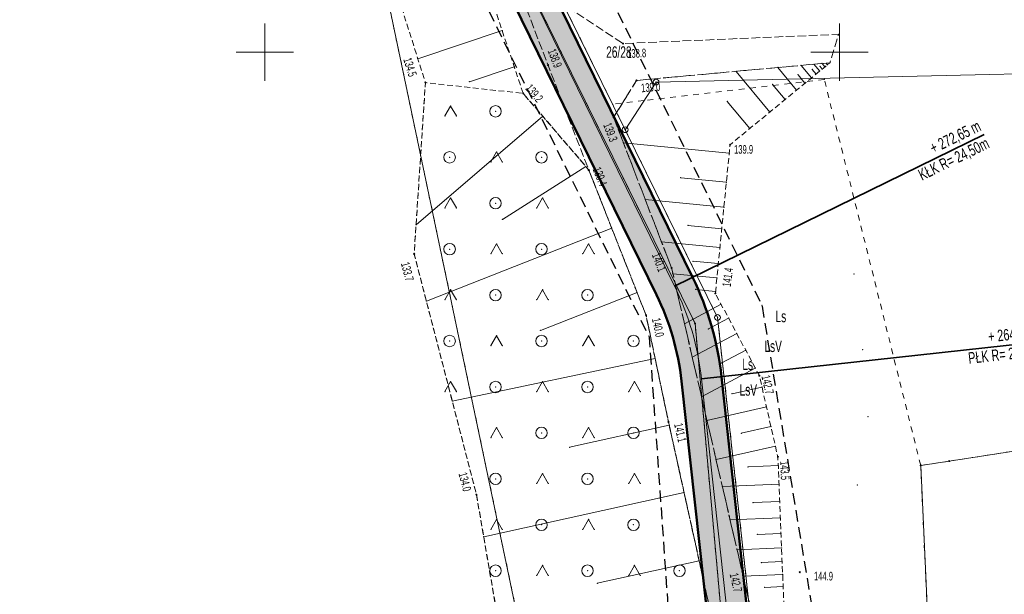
# Model space of a CAD drawing. Extents: x 6456700 to 6518119, y 5963420 to 5980059.
# Tile 217 of 256: x 6512397 to 6512483, y 5966602 to 5966652. Entities that reach past the tile are written whole.
import ezdxf
from ezdxf.enums import TextEntityAlignment as Align

# ---------------------------------------------------------------- set-up
doc = ezdxf.new("R2010")
doc.units = 0
doc.header["$MEASUREMENT"] = 0
for name, pattern in [('L_0_03', [1, 0.5, -0.5]), ('L_0_04', [1.5, 1, -0.5]), ('L_0_52', [1, 0.75, -0.25]), ('L_0_5A', [0.75, 0.5, -0.25])]:
    doc.linetypes.add(name, pattern=pattern)
doc.layers.get('0').update_dxf_attribs({"color": 2, "linetype": 'CONTINUOUS', "lineweight": 5})
for name, color, linetype, lineweight in [('000_Inne__niezydentyfikowane_', 7, 'CONTINUOUS', 18), ('18mm Kreska ciągła', 7, 'CONTINUOUS', 18), ('202_punkt_graniczny', 7, 'CONTINUOUS', 18), ('203_punkt_graniczny', 7, 'CONTINUOUS', 18), ('209_oznaczenie_konturu_klasyfikacyjnego', 96, 'CONTINUOUS', 18), ('210_oznaczenie_konturu_uzytku_gruntowego', 96, 'CONTINUOUS', 18), ('211_numer_dzialki_ewidencyjnej', 7, 'CONTINUOUS', 18), ('218_kontur_uzytku_gruntowego', 96, 'L_0_03', 18), ('219_dzialka_ewidencyjna', 7, 'CONTINUOUS', 18), ('35mm Ciągła', 7, 'CONTINUOUS', 35), ('50mm Kreska ciągła', 7, 'CONTINUOUS', 50), ('9mm Kreska ciągła', 252, 'CONTINUOUS', 9), ('jezdnia', 7, 'CONTINUOUS', 18), ('ogrodzenie_trwale', 7, 'CONTINUOUS', 18), ('pikieta_naturalna', 7, 'CONTINUOUS', 18), ('pikieta_naturalna_Atr2', 7, 'CONTINUOUS', 18), ('siatka_krzyrzy', 7, 'CONTINUOUS', 18), ('skarpa_nieumocniona', 7, 'CONTINUOUS', 18), ('teren_zalesiony', 7, 'CONTINUOUS', 18), ('Zakres', 7, 'CONTINUOUS', 18)]:
    doc.layers.add(name, color=color, linetype=linetype, lineweight=lineweight)
doc.styles.get("Standard").update_dxf_attribs({"font": 'txt', "width": 0.75})
doc.styles.add('Znaczniki', font='GOTHIC.TTF', dxfattribs={"width": 0.7})

# ---------------------------------------------------------------- blocks, each defined once
blk = doc.blocks.new('mdcp_nowa')
at = {"layer": '203_punkt_graniczny', "linetype": 'Continuous', "lineweight": 18}
for points in [[(6495187.44, 5983076.315, 1), (6495187.44, 5983076.405, 1)], [(6495209.56, 5983064.335, 1), (6495209.56, 5983064.425, 1)], [(6495207.07, 5983063.955, 1), (6495207.07, 5983064.045, 1)]]:
    blk.add_hatch(color=18, dxfattribs=at).paths.add_polyline_path(points)
at = {"layer": 'pikieta_naturalna', "linetype": 'Continuous', "lineweight": 18}
for points in [[(6495181.17, 5983100.695, 1), (6495181.17, 5983100.785, 1)], [(6495174.64, 5983098.815, 1), (6495174.64, 5983098.905, 1)], [(6495163.97, 5983097.295, 1), (6495163.97, 5983097.385, 1)], [(6495182.34, 5983097.485, 1), (6495182.34, 5983097.575, 1)], [(6495172.48, 5983096.355, 1), (6495172.48, 5983096.445, 1)], [(6495180.35, 5983094.275, 1), (6495180.35, 5983094.365, 1)], [(6495190.48, 5983091.885, 1), (6495190.48, 5983091.975, 1)], [(6495178.19, 5983089.685, 1), (6495178.19, 5983089.775, 1)], [(6495162.99, 5983082.385, 1), (6495162.99, 5983082.475, 1)], [(6495185.39, 5983081.155, 1), (6495185.39, 5983081.245, 1)], [(6495189.2, 5983078.935, 1), (6495189.2, 5983079.025, 1)], [(6495183.17, 5983077.035, 1), (6495183.17, 5983077.125, 1)], [(6495193.03, 5983071.775, 1), (6495193.03, 5983071.865, 1)], [(6495185.12, 5983067.755, 1), (6495185.12, 5983067.845, 1)], [(6495194.64, 5983064.695, 1), (6495194.64, 5983064.785, 1)], [(6495168.41, 5983061.425, 1), (6495168.41, 5983061.515, 1)], [(6495196.55, 5983054.665, 1), (6495196.55, 5983054.755, 1)]]:
    blk.add_hatch(color=18, dxfattribs=at).paths.add_polyline_path(points)
at = {"layer": '000_Inne__niezydentyfikowane_', "linetype": 'Continuous', "lineweight": 18, "flags": 128}
for points in [[(6495170.65, 5983101.87), (6495163.31, 5983099.42)], [(6495171.7, 5983098.72), (6495167.8, 5983097.41)], [(6495196.26, 5983096.68), (6495194.64, 5983098.66)], [(6495197.56, 5983097.75), (6495196.66, 5983098.84)], [(6495197.97, 5983098.08), (6495197.63, 5983098.49)], [(6495198.28, 5983098.34), (6495197.78, 5983098.94)], [(6495198.5, 5983098.52), (6495198.32, 5983098.75)], [(6495198.73, 5983098.71), (6495198.49, 5983099.01)], [(6495198.96, 5983098.9), (6495198.9, 5983098.97)], [(6495193.94, 5983094.77), (6495191.02, 5983098.32)], [(6495197, 5983097.29), (6495196.4, 5983098.03)], [(6495195.27, 5983095.86), (6495194.18, 5983097.19)], [(6495192.19, 5983093.33), (6495190.24, 5983095.7)], [(6495174.19, 5983094.41), (6495163.16, 5983084.96)], [(6495190.41, 5983091.19), (6495181.2, 5983092.1)], [(6495177.93, 5983090.03), (6495170.67, 5983085.43)], [(6495190.16, 5983088.66), (6495186.19, 5983089.06)], [(6495189.94, 5983086.48), (6495183.1, 5983087.16)], [(6495189.76, 5983084.6), (6495186.81, 5983084.9)], [(6495180.18, 5983084.67), (6495164.05, 5983078.32)], [(6495189.6, 5983082.98), (6495184.51, 5983083.48)], [(6495189.46, 5983081.58), (6495187.27, 5983081.79)], [(6495189.33, 5983080.33), (6495185.5, 5983080.7)], [(6495182.39, 5983079.07), (6495173.98, 5983075.76)], [(6495189.22, 5983079.16), (6495187.5, 5983079.33)], [(6495189.7, 5983078.04), (6495186.52, 5983076.34)], [(6495190.35, 5983076.83), (6495188.6, 5983075.89)], [(6495191.06, 5983075.5), (6495187.19, 5983073.43)], [(6495191.84, 5983074.04), (6495189.71, 5983072.91)], [(6495183.96, 5983073.31), (6495166.31, 5983069.6)], [(6495192.67, 5983072.48), (6495188, 5983069.98)], [(6495193.26, 5983070.83), (6495190.66, 5983070.24)], [(6495193.65, 5983069.11), (6495188.47, 5983067.93)], [(6495185.19, 5983067.5), (6495176.51, 5983065.58)], [(6495194.04, 5983067.39), (6495191.45, 5983066.8)], [(6495194.43, 5983065.68), (6495189.27, 5983064.51)], [(6495194.67, 5983063.99), (6495192.05, 5983063.88)], [(6495186.48, 5983061.65), (6495169.04, 5983057.8)], [(6495194.74, 5983062.38), (6495189.81, 5983062.18)], [(6495194.8, 5983060.86), (6495192.48, 5983060.77)], [(6495194.86, 5983059.43), (6495190.49, 5983059.26)], [(6495194.91, 5983058.09), (6495192.85, 5983058)], [(6495194.96, 5983056.82), (6495191.09, 5983056.66)], [(6495187.79, 5983055.7), (6495178.93, 5983053.74)], [(6495195.01, 5983055.63), (6495193.19, 5983055.55)], [(6495195.06, 5983054.51), (6495191.62, 5983054.37)], [(6495195.1, 5983053.45), (6495193.48, 5983053.38)]]:
    blk.add_lwpolyline(points, dxfattribs=at)
at = {"layer": '000_Inne__niezydentyfikowane_'}
for p in [(6495170.65, 5983101.87), (6495163.31, 5983099.42), (6495171.7, 5983098.72), (6495194.64, 5983098.66), (6495196.66, 5983098.84), (6495197.63, 5983098.49), (6495197.78, 5983098.94), (6495198.32, 5983098.75), (6495198.49, 5983099.01), (6495198.5, 5983098.52), (6495198.73, 5983098.71), (6495198.9, 5983098.97), (6495198.96, 5983098.9), (6495191.02, 5983098.32), (6495196.4, 5983098.03), (6495197.56, 5983097.75), (6495197.97, 5983098.08), (6495198.28, 5983098.34), (6495167.8, 5983097.41), (6495194.18, 5983097.19), (6495197, 5983097.29), (6495196.26, 5983096.68), (6495190.24, 5983095.7), (6495195.27, 5983095.86), (6495174.19, 5983094.41), (6495193.94, 5983094.77), (6495192.19, 5983093.33), (6495181.2, 5983092.1), (6495190.41, 5983091.19), (6495177.93, 5983090.03), (6495186.19, 5983089.06), (6495190.16, 5983088.66), (6495183.1, 5983087.16), (6495189.94, 5983086.48), (6495163.16, 5983084.96), (6495170.67, 5983085.43), (6495186.81, 5983084.9), (6495180.18, 5983084.67), (6495189.76, 5983084.6), (6495184.51, 5983083.48), (6495189.6, 5983082.98), (6495187.27, 5983081.79), (6495189.46, 5983081.58), (6495185.5, 5983080.7), (6495189.33, 5983080.33), (6495182.39, 5983079.07), (6495187.5, 5983079.33), (6495189.22, 5983079.16), (6495164.05, 5983078.32), (6495189.7, 5983078.04), (6495186.52, 5983076.34), (6495190.35, 5983076.83), (6495173.98, 5983075.76), (6495188.6, 5983075.89), (6495191.06, 5983075.5), (6495191.84, 5983074.04), (6495183.96, 5983073.31), (6495187.19, 5983073.43), (6495189.71, 5983072.91), (6495192.67, 5983072.48), (6495190.66, 5983070.24), (6495193.26, 5983070.83), (6495166.31, 5983069.6), (6495188, 5983069.98), (6495193.65, 5983069.11), (6495188.47, 5983067.93), (6495185.19, 5983067.5), (6495191.45, 5983066.8), (6495194.04, 5983067.39), (6495176.51, 5983065.58), (6495194.43, 5983065.68), (6495189.27, 5983064.51), (6495192.05, 5983063.88), (6495194.67, 5983063.99), (6495186.48, 5983061.65), (6495189.81, 5983062.18), (6495194.74, 5983062.38), (6495192.48, 5983060.77), (6495194.8, 5983060.86), (6495190.49, 5983059.26), (6495194.86, 5983059.43), (6495169.04, 5983057.8), (6495192.85, 5983058), (6495194.91, 5983058.09), (6495191.09, 5983056.66), (6495194.96, 5983056.82), (6495187.79, 5983055.7), (6495195.01, 5983055.63), (6495193.19, 5983055.55), (6495191.62, 5983054.37), (6495195.06, 5983054.51), (6495178.93, 5983053.74), (6495193.48, 5983053.38), (6495195.1, 5983053.45)]:
    blk.add_point(p, dxfattribs=at)
at = {"layer": '202_punkt_graniczny', "color": 7, "linetype": 'Continuous', "lineweight": 18}
for centre in [(6495184.04, 5983097.39), (6495181.35, 5983093.24), (6495189.39, 5983076.89)]:
    blk.add_circle(centre, 0.25, dxfattribs=at)
at = {"layer": '202_punkt_graniczny'}
for p in [(6495184.04, 5983097.39), (6495181.35, 5983093.24), (6495189.39, 5983076.89)]:
    blk.add_point(p, dxfattribs=at)
at = {"layer": '203_punkt_graniczny', "color": 7, "linetype": 'Continuous', "lineweight": 18}
for centre in [(6495187.44, 5983076.36), (6495209.56, 5983064.38), (6495207.07, 5983064)]:
    blk.add_circle(centre, 0.045, dxfattribs=at)
at = {"layer": '203_punkt_graniczny'}
for p in [(6495187.44, 5983076.36), (6495209.56, 5983064.38), (6495207.07, 5983064)]:
    blk.add_point(p, dxfattribs=at)
at = {"layer": '218_kontur_uzytku_gruntowego', "lineweight": 18, "flags": 128}
for points in [[(6495187.44, 5983076.36), (6495153.98, 5983144.2)], [(6495152.536, 5983143.537), (6495178.61, 5983019.23)], [(6495180.26, 5983095.45), (6495174.28, 5983107.63)], [(6495198.68, 5983097.62), (6495182.99, 5983095.77)], [(6495207.07, 5983064), (6495198.68, 5983097.62)], [(6495182.99, 5983095.77), (6495180.26, 5983095.45)], [(6495180.26, 5983095.45), (6495181.35, 5983093.24)], [(6495181.35, 5983093.24), (6495189.39, 5983076.89)], [(6495199.25, 5982944.91), (6495187.44, 5983076.36)], [(6495189.39, 5983076.89), (6495199.98, 5982980.36)], [(6495209.56, 5983064.38), (6495245.22, 5983069.9)], [(6495207.07, 5983064), (6495209.56, 5983064.38)], [(6495209.81, 5983003.62), (6495207.07, 5983064)]]:
    blk.add_lwpolyline(points, dxfattribs=at)
at = {"layer": '218_kontur_uzytku_gruntowego'}
for p in [(6495198.68, 5983097.62), (6495198.68, 5983097.62), (6495198.68, 5983097.62), (6495198.68, 5983097.62), (6495180.26, 5983095.45), (6495180.26, 5983095.45), (6495180.26, 5983095.45), (6495180.26, 5983095.45), (6495180.26, 5983095.45), (6495180.26, 5983095.45), (6495182.99, 5983095.77), (6495182.99, 5983095.77), (6495182.99, 5983095.77), (6495182.99, 5983095.77), (6495181.35, 5983093.24), (6495181.35, 5983093.24), (6495181.35, 5983093.24), (6495181.35, 5983093.24), (6495187.44, 5983076.36), (6495187.44, 5983076.36), (6495187.44, 5983076.36), (6495187.44, 5983076.36), (6495189.39, 5983076.89), (6495189.39, 5983076.89), (6495189.39, 5983076.89), (6495189.39, 5983076.89), (6495209.56, 5983064.38), (6495209.56, 5983064.38), (6495207.07, 5983064), (6495207.07, 5983064), (6495207.07, 5983064), (6495207.07, 5983064)]:
    blk.add_point(p, dxfattribs=at)
at = {"layer": '219_dzialka_ewidencyjna', "color": 3, "linetype": 'Continuous', "lineweight": 18, "flags": 128}
for points in [[(6495187.44, 5983076.36), (6495153.98, 5983144.2)], [(6495178.61, 5983019.23), (6495152.536, 5983143.537)], [(6495174.28, 5983107.63), (6495181.35, 5983093.24)], [(6495184.04, 5983097.39), (6495244.58, 5983098.76)], [(6495181.35, 5983093.24), (6495184.04, 5983097.39)], [(6495189.39, 5983076.89), (6495181.35, 5983093.24)], [(6495199.25, 5982944.91), (6495187.44, 5983076.36)], [(6495199.98, 5982980.36), (6495189.39, 5983076.89)], [(6495245.22, 5983069.9), (6495209.56, 5983064.38)], [(6495209.56, 5983064.38), (6495207.07, 5983064)], [(6495207.07, 5983064), (6495209.81, 5983003.62)]]:
    blk.add_lwpolyline(points, dxfattribs=at)
at = {"layer": '219_dzialka_ewidencyjna', "color": 3}
for p in [(6495184.04, 5983097.39), (6495184.04, 5983097.39), (6495181.35, 5983093.24), (6495181.35, 5983093.24), (6495181.35, 5983093.24), (6495187.44, 5983076.36), (6495187.44, 5983076.36), (6495189.39, 5983076.89), (6495189.39, 5983076.89), (6495209.56, 5983064.38), (6495209.56, 5983064.38), (6495207.07, 5983064), (6495207.07, 5983064)]:
    blk.add_point(p, dxfattribs=at)
at = {"layer": 'jezdnia', "color": 7, "linetype": 'L_0_52', "lineweight": 18, "flags": 128}
blk.add_lwpolyline([(6495195.83, 5982978.97), (6495200.77, 5982990.52), (6495203.76, 5983005.28), (6495200.35, 5983025.82), (6495193.24, 5983036.29), (6495189.14, 5983049.6), (6495185.12, 5983067.8), (6495183.17, 5983077.08), (6495178.19, 5983089.73), (6495174.64, 5983098.86), (6495168.43, 5983115.09), (6495161.55, 5983133.83), (6495154.76, 5983147.58), (6495144.33, 5983166.27), (6495135.54, 5983182.13), (6495131.43, 5983212.99), (6495131.68, 5983233.26), (6495131.46, 5983243.99), (6495128.32, 5983280.81), (6495127.29, 5983298.52), (6495124.19, 5983336.19), (6495123.5, 5983344), (6495121.28, 5983367.92), (6495119.64, 5983396.13), (6495116.73, 5983412.76), (6495117.19, 5983441.35), (6495116.43, 5983457.42), (6495115.48, 5983476.53), (6495115.11, 5983482.62), (6495112.3, 5983484.4), (6495091.45, 5983481.81), (6495091.37, 5983484.19), (6495109.96, 5983486.92), (6495113.25, 5983490.41), (6495113.24, 5983503.43), (6495112.69, 5983521.82), (6495113.13, 5983545.8), (6495113.51, 5983566.95), (6495116.02, 5983585), (6495118.4, 5983609.28), (6495123.42, 5983650.06), (6495131.2, 5983686.54), (6495140.07, 5983719.72), (6495146.41, 5983753.33), (6495149.05, 5983763.24), (6495154.18, 5983776.85), (6495160.67, 5983784.68), (6495175.29, 5983798.4), (6495197.26, 5983816.17), (6495217.4, 5983831.86), (6495238.65, 5983846.53), (6495263.72, 5983869.02), (6495276.39, 5983884.8), (6495285.32, 5983901), (6495289.2, 5983910.41), (6495292.89, 5983924.2), (6495294.78, 5983930.12), (6495299.2, 5983944.93), (6495304.61, 5983964.52), (6495307.5, 5983979.46), (6495307.59, 5983992.22), (6495306.46, 5984009.09), (6495305.69, 5984028.3), (6495305.67, 5984038.17), (6495300.99, 5984057.07), (6495297.28, 5984082.3), (6495291.79, 5984107.54), (6495288.36, 5984130.45), (6495280.64, 5984151.56), (6495274.64, 5984171.22), (6495270.98, 5984181.26), (6495273.99, 5984181.03), (6495276.87, 5984171.8), (6495283.5, 5984152.14), (6495291.35, 5984131.82), (6495294.78, 5984110.77), (6495299.68, 5984081.31), (6495303.27, 5984060.79), (6495332.62, 5984062.58), (6495350.78, 5984065.69), (6495352.73, 5984070.57), (6495357.63, 5984062.1), (6495352.37, 5984062.87), (6495334.16, 5984059.86), (6495303.89, 5984056.79), (6495307.64, 5984045.46), (6495309.06, 5984037.47), (6495310.62, 5984029.01), (6495312.95, 5983997.49), (6495310.44, 5983991.82), (6495310.09, 5983979.31), (6495307.08, 5983963.82), (6495301.68, 5983944.67), (6495295.97, 5983923.79), (6495292.77, 5983913.71), (6495290.13, 5983906.38), (6495284.32, 5983893.37), (6495278.05, 5983883.04), (6495264.46, 5983865.44), (6495239.09, 5983842.69), (6495219.23, 5983829.73), (6495216.93, 5983819.97), (6495223.58, 5983813.84), (6495228.16, 5983809.41), (6495224.21, 5983807.55), (6495214.94, 5983813.05), (6495207.87, 5983817.5), (6495201.24, 5983815.27), (6495178.34, 5983796.41), (6495165.6, 5983786.15), (6495159.73, 5983777.73), (6495154.77, 5983771.17), (6495151.16, 5983759.97), (6495150.26, 5983749.93), (6495142.6, 5983719.51), (6495134.42, 5983684.95), (6495127.4, 5983650.76), (6495120.08, 5983602.2), (6495117.42, 5983578.29), (6495115.94, 5983567.9), (6495115.38, 5983544.13), (6495115.07, 5983520.98), (6495115.65, 5983504.52), (6495116.24, 5983490.91), (6495120.25, 5983487.29), (6495126.33, 5983487.84), (6495143.65, 5983489.58), (6495144.46, 5983486.94), (6495127.88, 5983485.15), (6495121.64, 5983482.36), (6495118.37, 5983476.22), (6495119.55, 5983458.22), (6495119.45, 5983441.1), (6495120.18, 5983413.18), (6495121.99, 5983405.13), (6495126.07, 5983403.29), (6495130.48, 5983403.23), (6495129.73, 5983399.77), (6495124.35, 5983396.96), (6495123.73, 5983368.04), (6495126.63, 5983336.2), (6495129.59, 5983298.85), (6495131.1, 5983280.79), (6495133, 5983262.8), (6495134.25, 5983243.51), (6495134.8, 5983233.03), (6495133.67, 5983213.6), (6495138.07, 5983181.73), (6495146.27, 5983167.62), (6495157.18, 5983147.99), (6495163.68, 5983134.39), (6495170.96, 5983115.51), (6495175.46, 5983104.48), (6495181.17, 5983100.74), (6495199.93, 5983101.55), (6495199.17, 5983099.07), (6495182.34, 5983097.53), (6495180.35, 5983094.32), (6495185.39, 5983081.2), (6495192.07, 5983052.44), (6495195.58, 5983038.04), (6495198.53, 5983033.23), (6495203.76, 5983025.83), (6495206.13, 5983003.89), (6495202.54, 5982989.27), (6495201.18, 5982984.38), (6495199.22, 5982977.33), (6495199.31, 5982965.37), (6495200.17, 5982948.62), (6495203.01, 5982926.24), (6495205.43, 5982907.13), (6495210.02, 5982873.53), (6495214.31, 5982847.66), (6495217.75, 5982836.69), (6495222.16, 5982822), (6495228.36, 5982806.97), (6495230.37, 5982804.25), (6495235.28, 5982800.03), (6495240.12, 5982797.03), (6495226.36, 5982801.25), (6495225.42, 5982799.59), (6495224.16, 5982791.52), (6495222.71, 5982778.54), (6495222.21, 5982760.62), (6495221.26, 5982748.78), (6495217.72, 5982722.5), (6495220.89, 5982699.43), (6495222.63, 5982688.01), (6495226.82, 5982681.43), (6495232.44, 5982678.09), (6495238.57, 5982677.74), (6495238.58, 5982674.2), (6495234.94, 5982674.18), (6495222.7, 5982675.95), (6495211.13, 5982675.67), (6495203.44, 5982672.24), (6495190.56, 5982660.85), (6495183.64, 5982651.87), (6495180.18, 5982645.51), (6495176.56, 5982638.14), (6495173.06, 5982629.9), (6495169.79, 5982622.28), (6495168.95, 5982621.1), (6495167.1, 5982622.09), (6495169.54, 5982629.99), (6495175.88, 5982643.52), (6495181.21, 5982652.88), (6495188.25, 5982661.9), (6495200.25, 5982673.34), (6495211.64, 5982680.53), (6495218.14, 5982692.06), (6495218.39, 5982699.72), (6495215.1, 5982723.62), (6495216.08, 5982729.8), (6495218.41, 5982743.49), (6495220.09, 5982761.04), (6495220.41, 5982779.3), (6495221.74, 5982791.03), (6495222.5, 5982799.07), (6495220.92, 5982803.86), (6495210.51, 5982812.59), (6495206.38, 5982817.94), (6495202.5, 5982823.86), (6495197.41, 5982834.99), (6495191.07, 5982840.79), (6495178.96, 5982851.25), (6495180.72, 5982852.83), (6495192.33, 5982842.82), (6495193.9, 5982841.49), (6495196.29, 5982839.47), (6495200.7, 5982838.43), (6495206.86, 5982825.62), (6495210.11, 5982820.87), (6495214.26, 5982814.71), (6495221.36, 5982809.09), (6495224.36, 5982806.84), (6495223.38, 5982810.9), (6495218.5, 5982823.84), (6495214.57, 5982836.22), (6495211.53, 5982847.15), (6495206.8, 5982872.08), (6495202.64, 5982906.51), (6495199.04, 5982926.21), (6495196.67, 5982948.55), (6495195.68, 5982964.58)], close=True, dxfattribs=at)
at = {"layer": 'jezdnia'}
for p in [(6495199.93, 5983101.55), (6495181.17, 5983100.74), (6495174.64, 5983098.86), (6495199.17, 5983099.07), (6495182.34, 5983097.53), (6495180.35, 5983094.32), (6495178.19, 5983089.73), (6495185.39, 5983081.2), (6495183.17, 5983077.08), (6495185.12, 5983067.8)]:
    blk.add_point(p, dxfattribs=at)
at = {"layer": 'ogrodzenie_trwale'}
for p in [(6495198.68, 5983097.62), (6495201.28, 5983080.68), (6495202.01, 5983074.09), (6495202.48, 5983068.25), (6495201.55, 5983062.3), (6495196.55, 5983054.71)]:
    blk.add_point(p, dxfattribs=at)
at = {"layer": 'pikieta_naturalna', "color": 7, "linetype": 'Continuous', "lineweight": 18}
for centre in [(6495181.17, 5983100.74), (6495174.64, 5983098.86), (6495163.97, 5983097.34), (6495182.34, 5983097.53), (6495172.48, 5983096.4), (6495180.35, 5983094.32), (6495190.48, 5983091.93), (6495178.19, 5983089.73), (6495162.99, 5983082.43), (6495185.39, 5983081.2), (6495189.2, 5983078.98), (6495183.17, 5983077.08), (6495193.03, 5983071.82), (6495185.12, 5983067.8), (6495194.64, 5983064.74), (6495168.41, 5983061.47), (6495196.55, 5983054.71)]:
    blk.add_circle(centre, 0.045, dxfattribs=at)
at = {"layer": 'pikieta_naturalna'}
for p in [(6495181.17, 5983100.74), (6495174.64, 5983098.86), (6495163.97, 5983097.34), (6495182.34, 5983097.53), (6495172.48, 5983096.4), (6495180.35, 5983094.32), (6495190.48, 5983091.93), (6495178.19, 5983089.73), (6495162.99, 5983082.43), (6495185.39, 5983081.2), (6495189.2, 5983078.98), (6495183.17, 5983077.08), (6495193.03, 5983071.82), (6495185.12, 5983067.8), (6495194.64, 5983064.74), (6495168.41, 5983061.47), (6495196.55, 5983054.71)]:
    blk.add_point(p, dxfattribs=at)
at = {"layer": 'siatka_krzyrzy', "linetype": 'Continuous', "lineweight": 18, "flags": 128}
for points in [[(6495150, 5983097.5), (6495150, 5983102.5)], [(6495200, 5983097.5), (6495200, 5983102.5)], [(6495147.5, 5983100), (6495152.5, 5983100)], [(6495197.5, 5983100), (6495202.5, 5983100)]]:
    blk.add_lwpolyline(points, dxfattribs=at)
at = {"layer": 'skarpa_nieumocniona', "color": 7, "linetype": 'L_0_5A', "lineweight": 18, "flags": 128}
for points in [[(6495217.65, 5982814.39), (6495212.8, 5982822.34), (6495206.86, 5982825.62), (6495200.7, 5982838.43), (6495195.46, 5982859.44), (6495192.63, 5982871.32), (6495188.85, 5982881.97), (6495183.52, 5982886.94), (6495176.14, 5982900.76), (6495180, 5982904.6), (6495179.15, 5982911.71), (6495175.72, 5982920.63), (6495175.98, 5982930.29), (6495180.63, 5982930.17), (6495180.83, 5982936.86), (6495177.45, 5982936.98), (6495177.48, 5982938.07), (6495176.61, 5982948.59), (6495174.13, 5982984.91), (6495177.26, 5983009.97), (6495168.41, 5983061.47), (6495162.99, 5983082.43), (6495163.97, 5983097.34), (6495159.47, 5983111.58), (6495154.72, 5983137.09), (6495143.3, 5983161.31), (6495133.93, 5983178.05), (6495127.78, 5983190.6), (6495121.74, 5983201), (6495109.97, 5983223.74), (6495115.06, 5983236.61), (6495123.33, 5983219.43), (6495128.48, 5983200.73), (6495134.02, 5983183.5), (6495140.69, 5983170.38), (6495148.28, 5983157.89), (6495159.34, 5983136.7), (6495163.67, 5983127.48), (6495166.42, 5983114.5), (6495172.48, 5983096.4), (6495178.19, 5983089.73), (6495183.17, 5983077.08), (6495185.12, 5983067.8), (6495189.14, 5983049.6), (6495193.24, 5983036.29), (6495194.86, 5983019.23), (6495194.22, 5983005.35), (6495194.46, 5982985.14), (6495193.02, 5982977.78), (6495193.03, 5982974.24), (6495193.09, 5982968.66), (6495193.64, 5982959.29), (6495195.49, 5982946.34), (6495195.53, 5982929.96), (6495198.39, 5982919.26), (6495200.73, 5982901.53), (6495201.7, 5982891.53), (6495206.08, 5982861.3), (6495209.07, 5982851.75), (6495212.1, 5982842.39), (6495218.5, 5982823.84), (6495223.38, 5982810.9), (6495221.36, 5982809.09)], [(6495195.58, 5983038.04), (6495192.07, 5983052.44), (6495185.39, 5983081.2), (6495180.35, 5983094.32), (6495182.34, 5983097.53), (6495199.17, 5983099.07), (6495190.48, 5983091.93), (6495189.2, 5983078.98), (6495193.03, 5983071.82), (6495194.64, 5983064.74), (6495195.66, 5983039.76), (6495198.53, 5983033.23)]]:
    blk.add_lwpolyline(points, close=True, dxfattribs=at)
at = {"layer": 'skarpa_nieumocniona'}
for p in [(6495199.17, 5983099.07), (6495199.17, 5983099.07), (6495163.97, 5983097.34), (6495163.97, 5983097.34), (6495182.34, 5983097.53), (6495182.34, 5983097.53), (6495172.48, 5983096.4), (6495172.48, 5983096.4), (6495180.35, 5983094.32), (6495180.35, 5983094.32), (6495190.48, 5983091.93), (6495190.48, 5983091.93), (6495178.19, 5983089.73), (6495178.19, 5983089.73), (6495162.99, 5983082.43), (6495162.99, 5983082.43), (6495185.39, 5983081.2), (6495185.39, 5983081.2), (6495189.2, 5983078.98), (6495189.2, 5983078.98), (6495183.17, 5983077.08), (6495183.17, 5983077.08), (6495193.03, 5983071.82), (6495193.03, 5983071.82), (6495185.12, 5983067.8), (6495185.12, 5983067.8), (6495194.64, 5983064.74), (6495194.64, 5983064.74), (6495168.41, 5983061.47), (6495168.41, 5983061.47)]:
    blk.add_point(p, dxfattribs=at)
at = {"layer": 'teren_zalesiony', "color": 7, "linetype": 'L_0_5A', "lineweight": 18, "flags": 128}
blk.add_lwpolyline([(6495177.26, 5983009.97), (6495168.41, 5983061.47), (6495162.99, 5983082.43), (6495163.97, 5983097.34), (6495172.48, 5983096.4), (6495178.19, 5983089.73), (6495183.17, 5983077.08), (6495185.12, 5983067.8), (6495189.14, 5983049.6), (6495193.24, 5983036.29), (6495194.86, 5983019.23), (6495194.22, 5983005.35), (6495194.46, 5982985.14), (6495193.02, 5982977.78), (6495193.03, 5982974.24), (6495193.09, 5982968.66), (6495193.64, 5982959.29), (6495195.49, 5982946.34), (6495195.53, 5982929.96), (6495198.39, 5982919.26), (6495200.73, 5982901.53), (6495201.7, 5982891.53), (6495206.08, 5982861.3), (6495209.07, 5982851.75), (6495195.46, 5982859.44), (6495192.63, 5982871.32), (6495188.85, 5982881.97), (6495183.52, 5982886.94), (6495176.14, 5982900.76), (6495182.8, 5982899.3), (6495180.63, 5982930.17), (6495180.83, 5982936.86), (6495174.13, 5982984.91)], close=True, dxfattribs=at)
at = {"layer": 'teren_zalesiony', "color": 7, "linetype": 'Continuous', "lineweight": 18, "flags": 128}
for points in [[(6495165.663, 5983094.433), (6495166.163, 5983095.299)], [(6495166.163, 5983095.299), (6495166.663, 5983094.433)], [(6495169.663, 5983090.433), (6495170.163, 5983091.299)], [(6495170.163, 5983091.299), (6495170.663, 5983090.433)], [(6495165.663, 5983086.433), (6495166.163, 5983087.299)], [(6495166.163, 5983087.299), (6495166.663, 5983086.433)], [(6495173.663, 5983086.433), (6495174.163, 5983087.299)], [(6495174.163, 5983087.299), (6495174.663, 5983086.433)], [(6495169.663, 5983082.433), (6495170.163, 5983083.299)], [(6495170.163, 5983083.299), (6495170.663, 5983082.433)], [(6495177.663, 5983082.433), (6495178.163, 5983083.299)], [(6495178.163, 5983083.299), (6495178.663, 5983082.433)], [(6495165.663, 5983078.433), (6495166.163, 5983079.299)], [(6495166.163, 5983079.299), (6495166.663, 5983078.433)], [(6495173.663, 5983078.433), (6495174.163, 5983079.299)], [(6495174.163, 5983079.299), (6495174.663, 5983078.433)], [(6495169.663, 5983074.433), (6495170.163, 5983075.299)], [(6495170.163, 5983075.299), (6495170.663, 5983074.433)], [(6495177.663, 5983074.433), (6495178.163, 5983075.299)], [(6495178.163, 5983075.299), (6495178.663, 5983074.433)], [(6495165.663, 5983070.433), (6495166.163, 5983071.299)], [(6495166.163, 5983071.299), (6495166.663, 5983070.433)], [(6495173.663, 5983070.433), (6495174.163, 5983071.299)], [(6495174.163, 5983071.299), (6495174.663, 5983070.433)], [(6495181.663, 5983070.433), (6495182.163, 5983071.299)], [(6495182.163, 5983071.299), (6495182.663, 5983070.433)], [(6495169.663, 5983066.433), (6495170.163, 5983067.299)], [(6495170.163, 5983067.299), (6495170.663, 5983066.433)], [(6495177.663, 5983066.433), (6495178.163, 5983067.299)], [(6495178.163, 5983067.299), (6495178.663, 5983066.433)], [(6495173.663, 5983062.433), (6495174.163, 5983063.299)], [(6495174.163, 5983063.299), (6495174.663, 5983062.433)], [(6495181.663, 5983062.433), (6495182.163, 5983063.299)], [(6495182.163, 5983063.299), (6495182.663, 5983062.433)], [(6495169.663, 5983058.433), (6495170.163, 5983059.299)], [(6495170.163, 5983059.299), (6495170.663, 5983058.433)], [(6495177.663, 5983058.433), (6495178.163, 5983059.299)], [(6495178.163, 5983059.299), (6495178.663, 5983058.433)], [(6495173.663, 5983054.433), (6495174.163, 5983055.299)], [(6495174.163, 5983055.299), (6495174.663, 5983054.433)], [(6495181.663, 5983054.433), (6495182.163, 5983055.299)], [(6495182.163, 5983055.299), (6495182.663, 5983054.433)]]:
    blk.add_lwpolyline(points, dxfattribs=at)
at = {"layer": 'teren_zalesiony', "color": 7, "linetype": 'Continuous', "lineweight": 18}
for centre in [(6495170.076, 5983094.836), (6495166.076, 5983090.836), (6495174.076, 5983090.836), (6495170.076, 5983086.836), (6495166.076, 5983082.836), (6495174.076, 5983082.836), (6495170.076, 5983078.836), (6495178.076, 5983078.836), (6495166.076, 5983074.836), (6495174.076, 5983074.836), (6495182.076, 5983074.836), (6495170.076, 5983070.836), (6495178.076, 5983070.836), (6495174.076, 5983066.836), (6495182.076, 5983066.836), (6495170.076, 5983062.836), (6495178.076, 5983062.836), (6495174.076, 5983058.836), (6495182.076, 5983058.836), (6495170.076, 5983054.836), (6495178.076, 5983054.836), (6495186.076, 5983054.836)]:
    blk.add_circle(centre, 0.5, dxfattribs=at)
at = {"layer": 'teren_zalesiony'}
for p in [(6495163.97, 5983097.34), (6495172.48, 5983096.4), (6495166.163, 5983095.299), (6495166.163, 5983095.299), (6495165.663, 5983094.433), (6495166.663, 5983094.433), (6495170.076, 5983094.836), (6495166.076, 5983090.836), (6495170.163, 5983091.299), (6495170.163, 5983091.299), (6495174.076, 5983090.836), (6495169.663, 5983090.433), (6495170.663, 5983090.433), (6495178.19, 5983089.73), (6495166.163, 5983087.299), (6495166.163, 5983087.299), (6495170.076, 5983086.836), (6495174.163, 5983087.299), (6495174.163, 5983087.299), (6495165.663, 5983086.433), (6495166.663, 5983086.433), (6495173.663, 5983086.433), (6495174.663, 5983086.433), (6495170.163, 5983083.299), (6495170.163, 5983083.299), (6495178.163, 5983083.299), (6495178.163, 5983083.299), (6495162.99, 5983082.43), (6495166.076, 5983082.836), (6495169.663, 5983082.433), (6495170.663, 5983082.433), (6495174.076, 5983082.836), (6495177.663, 5983082.433), (6495178.663, 5983082.433), (6495166.163, 5983079.299), (6495166.163, 5983079.299), (6495170.076, 5983078.836), (6495174.163, 5983079.299), (6495174.163, 5983079.299), (6495178.076, 5983078.836), (6495165.663, 5983078.433), (6495166.663, 5983078.433), (6495173.663, 5983078.433), (6495174.663, 5983078.433), (6495183.17, 5983077.08), (6495166.076, 5983074.836), (6495170.163, 5983075.299), (6495170.163, 5983075.299), (6495174.076, 5983074.836), (6495178.163, 5983075.299), (6495178.163, 5983075.299), (6495182.076, 5983074.836), (6495169.663, 5983074.433), (6495170.663, 5983074.433), (6495177.663, 5983074.433), (6495178.663, 5983074.433), (6495166.163, 5983071.299), (6495166.163, 5983071.299), (6495174.163, 5983071.299), (6495174.163, 5983071.299), (6495182.163, 5983071.299), (6495182.163, 5983071.299), (6495165.663, 5983070.433), (6495166.663, 5983070.433), (6495170.076, 5983070.836), (6495173.663, 5983070.433), (6495174.663, 5983070.433), (6495178.076, 5983070.836), (6495181.663, 5983070.433), (6495182.663, 5983070.433), (6495185.12, 5983067.8), (6495170.163, 5983067.299), (6495170.163, 5983067.299), (6495174.076, 5983066.836), (6495178.163, 5983067.299), (6495178.163, 5983067.299), (6495182.076, 5983066.836), (6495169.663, 5983066.433), (6495170.663, 5983066.433), (6495177.663, 5983066.433), (6495178.663, 5983066.433), (6495170.076, 5983062.836), (6495174.163, 5983063.299), (6495174.163, 5983063.299), (6495178.076, 5983062.836), (6495182.163, 5983063.299), (6495182.163, 5983063.299), (6495173.663, 5983062.433), (6495174.663, 5983062.433), (6495181.663, 5983062.433), (6495182.663, 5983062.433), (6495168.41, 5983061.47), (6495170.163, 5983059.299), (6495170.163, 5983059.299), (6495178.163, 5983059.299), (6495178.163, 5983059.299), (6495169.663, 5983058.433), (6495170.663, 5983058.433), (6495174.076, 5983058.836), (6495177.663, 5983058.433), (6495178.663, 5983058.433), (6495182.076, 5983058.836), (6495170.076, 5983054.836), (6495174.163, 5983055.299), (6495174.163, 5983055.299), (6495178.076, 5983054.836), (6495182.163, 5983055.299), (6495182.163, 5983055.299), (6495186.076, 5983054.836), (6495173.663, 5983054.433), (6495174.663, 5983054.433), (6495181.663, 5983054.433), (6495182.663, 5983054.433)]:
    blk.add_point(p, dxfattribs=at)
at = {"layer": 'Zakres', "linetype": 'L_0_04', "lineweight": 25, "flags": 128}
blk.add_lwpolyline([(6495113.77, 5985050.22), (6495121.12, 5984877.07), (6495125.76, 5984757.87), (6495129.89, 5984649.81), (6495141.08, 5984611.3), (6495145.77, 5984544.53), (6495147.36, 5984487.27), (6495157.22, 5984392.07), (6495162.95, 5984387.45), (6495180.24, 5984384.16), (6495229.5, 5984386.61), (6495251.65, 5984373.41), (6495258.77, 5984357.12), (6495255.44, 5984330.44), (6495250.77, 5984304.39), (6495252.21, 5984282.78), (6495255.46, 5984256.45), (6495254.94, 5984238.25), (6495266.4, 5984211), (6495277.24, 5984182.33), (6495294.2, 5984133.19), (6495300.94, 5984095.37), (6495313.24, 5984037.69), (6495317.44, 5983978.18), (6495300.35, 5983922.18), (6495282.35, 5983883.38), (6495266.21, 5983862.23), (6495242.03, 5983839.67), (6495211.11, 5983816.86), (6495158.26, 5983772.66), (6495130.6, 5983651.16), (6495116.31, 5983543.43), (6495129.51, 5983346.73), (6495134.58, 5983264.71), (6495139.64, 5983186.97), (6495193.25, 5983077.94), (6495199.2, 5983041.97), (6495206.23, 5983026), (6495208.96, 5983004.88), (6495202.27, 5982979.48), (6495202.42, 5982950.13), (6495209.35, 5982897.38), (6495215.97, 5982850.34), (6495228.6, 5982809.97), (6495226.85, 5982778.82), (6495225.04, 5982750.56), (6495220.26, 5982723.37), (6495226.54, 5982679.97), (6495206.06, 5982669.48), (6495192.68, 5982657.71), (6495184.57, 5982648.65), (6495174.78, 5982624.58), (6495164.23, 5982604.61), (6495150.7, 5982588.3), (6495137.69, 5982582.43), (6495118.26, 5982573.75), (6495100.35, 5982558.42), (6495090.36, 5982544.99), (6495075.87, 5982519.06), (6495060.83, 5982499.68), (6495049.41, 5982485.49), (6495035.07, 5982459.7), (6495006.7, 5982406.64), (6494980.89, 5982351.84), (6494944.35, 5982293.29), (6494925.72, 5982250.11), (6494905.2, 5982190.37), (6494898.43, 5982153.5), (6494879.51, 5982063.89), (6494864.14, 5981992.66), (6494816.93, 5981768.61), (6494777.79, 5981577.7), (6494739.84, 5981394.72), (6494718.65, 5981297.89), (6494716.45, 5981237.31), (6494738.62, 5981208.21), (6494776.48, 5981173.06), (6494817.16, 5981137.44), (6494847.63, 5981109.8), (6494877.39, 5981077.08), (6494912.75, 5981030.55), (6494916.06, 5981014.71), (6494903.86, 5980957.01), (6494916.13, 5980953.51), (6494892.32, 5980927.59), (6494850.7, 5980858.8), (6494806.81, 5980779.89), (6494785.1, 5980753.49), (6494715.22, 5980723.29), (6494679.96, 5980686.78), (6494651.35, 5980651.29), (6494549.14, 5980683.24), (6494511.84, 5980659.66), (6494443.61, 5980630.33), (6494428.78, 5980598.6), (6494431.58, 5980579.46), (6494420.56, 5980549.76), (6494416.45, 5980528.2), (6494403.86, 5980507.16), (6494388.89, 5980482.96), (6494365.32, 5980407.99), (6494335.67, 5980315.15), (6494332.29, 5980297.41), (6494335.1, 5980278.18), (6494347.25, 5980254.84), (6494336.79, 5980250.09), (6494300.04, 5980271.34), (6494320.8, 5980301.43), (6494336.81, 5980349.17), (6494344.85, 5980380.92), (6494360.85, 5980437.13), (6494374.18, 5980476.38), (6494386.14, 5980498.84), (6494403.02, 5980528.52), (6494411.33, 5980563.19), (6494420.84, 5980586.25), (6494420.25, 5980601.11), (6494434.95, 5980635.94), (6494446.75, 5980644.99), (6494465.77, 5980647.27), (6494513.02, 5980669.46), (6494507.85, 5980679.68), (6494547.89, 5980705.83), (6494570.06, 5980691.34), (6494636.17, 5980669.05), (6494706.14, 5980756.86), (6494742.78, 5980772.58), (6494798.53, 5980814.27), (6494826.12, 5980867.97), (6494849.57, 5980908.6), (6494845.35, 5980942.01), (6494853.94, 5980970.83), (6494891.08, 5980960.54), (6494890.11, 5980965.73), (6494903.94, 5981025.69), (6494869.98, 5981070.3), (6494770.97, 5981160.58), (6494728.18, 5981200.64), (6494706.13, 5981229.56), (6494707.94, 5981299.75), (6494728.84, 5981398.1), (6494767.06, 5981580.19), (6494806.17, 5981770.55), (6494854.36, 5981994.76), (6494869.73, 5982065.97), (6494888.61, 5982155.44), (6494891.67, 5982173.95), (6494895.82, 5982197.45), (6494916.38, 5982253.72), (6494935.47, 5982297.95), (6494954.97, 5982331.67), (6494972.09, 5982356.64), (6494997.76, 5982411.14), (6495026.29, 5982464.48), (6495041.09, 5982491.09), (6495052.99, 5982505.88), (6495067.51, 5982524.6), (6495081.94, 5982550.43), (6495092.99, 5982565.28), (6495112.86, 5982582.29), (6495133.59, 5982591.55), (6495144.48, 5982596.46), (6495155.87, 5982610.19), (6495165.7, 5982628.8), (6495175.96, 5982654.03), (6495185.62, 5982664.83), (6495200.4, 5982677.82), (6495212.49, 5982688.04), (6495209.64, 5982723.43), (6495215.22, 5982750.57), (6495216.87, 5982779.54), (6495218.31, 5982809.31), (6495206.86, 5982847.92), (6495199.44, 5982894.74), (6495192.11, 5982948.71), (6495190.16, 5982979.24), (6495183.47, 5983075.16), (6495129.79, 5983184.34), (6495124.6, 5983264.07), (6495119.53, 5983346.09), (6495106.27, 5983543.75), (6495120.74, 5983652.9), (6495148.75, 5983779.42), (6495204.15, 5983826.04), (6495273.41, 5983889.36), (6495288.53, 5983927.42), (6495300.83, 5983964.69), (6495303.91, 5983980.14), (6495301.32, 5984039.55), (6495291.1, 5984093.63), (6495284.5, 5984130.67), (6495267.84, 5984178.93), (6495257.12, 5984207.3), (6495244.96, 5984236.19), (6495244.79, 5984255.42), (6495242.25, 5984281.97), (6495240.71, 5984304.95), (6495245.55, 5984331.94), (6495248.51, 5984355.64), (6495243.77, 5984366.47), (6495226.98, 5984376.47), (6495179.54, 5984374.12), (6495158.61, 5984378.09), (6495147.7, 5984386.91), (6495137.38, 5984486.61), (6495135.78, 5984544.04), (6495131.18, 5984609.54), (6495119.95, 5984648.2), (6495115.76, 5984757.49), (6495111.12, 5984876.67), (6495103.73, 5985050.93), (6495109.36, 5985081.73), (6495120.41, 5985085.88)], close=True, dxfattribs=at)
at = {"layer": 'Zakres'}
for p in [(6495193.25, 5983077.94), (6495183.47, 5983075.16)]:
    blk.add_point(p, dxfattribs=at)
at = {"layer": '209_oznaczenie_konturu_klasyfikacyjnego', "lineweight": 20, "width": 0.66}
for p in [(6495193.469, 5983074.88), (6495191.31, 5983071.08)]:
    blk.add_text('LsV', height=1, dxfattribs=at).set_placement(p, align=Align.TOP_LEFT)
at = {"layer": '210_oznaczenie_konturu_uzytku_gruntowego', "lineweight": 20, "width": 0.66}
for p in [(6495194.437, 5983077.48), (6495191.55, 5983073.31)]:
    blk.add_text('Ls', height=1, dxfattribs=at).set_placement(p, align=Align.TOP_LEFT)
at = {"layer": '211_numer_dzialki_ewidencyjnej', "color": 7, "lineweight": 20, "width": 0.66}
blk.add_text('26/28', height=1, dxfattribs=at).set_placement((6495179.7, 5983100.5), align=Align.TOP_LEFT)
at = {"layer": 'pikieta_naturalna_Atr2', "color": 7, "lineweight": 15, "width": 0.66}
for s, rotation, p in [('138.9', 290.9, (6495175.3, 5983100.37)), ('138.8', 2.5, (6495181.51, 5983100.23)), ('134.5', 287.5, (6495162.75, 5983099.59)), ('139.2', 310.6, (6495173.19, 5983097.29)), ('139.0', 5.2, (6495182.71, 5983097.24)), ('139.3', 291, (6495180.13, 5983093.93)), ('139.4', 291.5, (6495179.21, 5983090.07)), ('140.1', 291, (6495184.36, 5983082.61)), ('133.7', 284.5, (6495162.56, 5983081.78)), ('141.4', 82.4, (6495189.79, 5983079.62)), ('140.0', 281.9, (6495184.41, 5983076.91)), ('142.7', 282.8, (6495193.94, 5983071.93)), ('141.1', 282.5, (6495186.34, 5983067.75)), ('143.5', 272.3, (6495195.59, 5983064.41)), ('134.0', 284.5, (6495167.57, 5983063.47)), ('142.7', 283.1, (6495191.17, 5983054.7))]:
    blk.add_text(s, height=0.75, rotation=rotation, dxfattribs=at).set_placement(p, align=Align.TOP_LEFT)
for s, p in [('139.9', (6495190.83, 5983091.9)), ('144.9', (6495197.78, 5983054.74))]:
    blk.add_text(s, height=0.75, dxfattribs=at).set_placement(p, align=Align.TOP_LEFT)

msp = doc.modelspace()

# ---------------------------------------------------------------- block references
at = {"linetype": 'ByBlock'}
msp.add_blockref('mdcp_nowa', (17268.786, -16450.998), dxfattribs=at)

# ---------------------------------------------------------------- next in the draw order: hatches: boundary and pattern name
at = {"layer": '9mm Kreska ciągła'}
h = msp.add_hatch(dxfattribs=at)
h.set_pattern_fill('SAND_AND_LIME', color=4, scale=0.1)
h.set_pattern_definition([(37.5, (6512162.38958, 5966557.36103), (-0.006803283, 0.208096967), [0, -0.16416, 0, -0.1836, 0, -0.1755]), (7.5, (6512162.38958, 5966557.36103), (0.191135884, 0.304791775), [0, -0.08856, 0, -0.14796, 0, -0.0567]), (327.5, (6512162.25674, 5966557.36103), (0.33632732, 0.000611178), [0, -0.054, 0, -0.1944, 0, -0.2538]), (317.5, (6512162.25674, 5966557.36103), (0.324661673, 0.09478896), [0, -0.027, 0, -0.12744, 0, -0.1458])])
edge = h.paths.add_edge_path()
edge.add_arc((6512516.367, 5967810.283), 3, 311.58691, 347.30622, ccw=False)
edge.add_arc((6512523.503, 5967802.242), 7.75, 131.58691, 180.78045)
edge.add_line((6512515.753, 5967802.137), (6512515.839, 5967795.832))
edge.add_arc((6512568.134, 5967796.544), 52.3, 180.78045, 202.28878)
edge.add_line((6512519.742, 5967776.708), (6512533.586, 5967742.935))
edge.add_arc((6512443.186, 5967705.88), 97.7, 19.24547, 22.28878, ccw=False)
edge.add_line((6512535.426, 5967738.083), (6512551.885, 5967690.939))
edge.add_arc((6512459.645, 5967658.735), 97.7, 10.33082, 19.24547, ccw=False)
edge.add_line((6512555.761, 5967676.256), (6512567.725, 5967610.623))
edge.add_arc((6512717.556, 5967637.935), 152.3, 190.33082, 193.90778)
edge.add_line((6512569.721, 5967601.328), (6512572.468, 5967590.235))
edge.add_arc((6512477.632, 5967566.752), 97.7, 359.59588, 373.90778, ccw=False)
edge.add_line((6512575.33, 5967566.063), (6512575.106, 5967534.367))
edge.add_arc((6512497.408, 5967534.915), 77.7, 343.87223, 359.59588, ccw=False)
edge.add_line((6512572.05, 5967513.331), (6512569.54, 5967504.651))
edge.add_arc((6512475.685, 5967531.79), 97.7, 339.08524, 343.87223, ccw=False)
edge.add_line((6512566.948, 5967496.914), (6512545.985, 5967442.059))
edge.add_arc((6512524.78, 5967450.162), 22.7, 313.28749, 339.08524, ccw=False)
edge.add_line((6512540.345, 5967433.638), (6512504.063, 5967399.463))
edge.add_line((6512504.063, 5967399.463), (6512490.766, 5967386.938))
edge.add_arc((6512149.514, 5967749.225), 497.7, 309.16671, 313.28749, ccw=False)
edge.add_line((6512463.851, 5967363.353), (6512423.112, 5967330.167))
edge.add_arc((6512437.196, 5967312.877), 22.3, 129.16671, 169.68124)
edge.add_line((6512415.257, 5967316.872), (6512407.758, 5967275.686))
edge.add_arc((6511918.108, 5967364.836), 497.7, 347.25294, 349.68124, ccw=False)
edge.add_line((6512403.541, 5967255.02), (6512392.372, 5967205.646))
edge.add_arc((6512443.383, 5967194.106), 52.3, 167.25294, 172.4126)
edge.add_line((6512391.541, 5967201.011), (6512377.704, 5967097.137))
edge.add_arc((6512429.546, 5967090.232), 52.3, 172.4126, 183.94454)
edge.add_line((6512377.37, 5967086.634), (6512388.786, 5966921.07))
edge.add_arc((6510894.634, 5966818.042), 1497.7, 3.606413, 3.944541, ccw=False)
edge.add_line((6512389.368, 5966912.251), (6512395.777, 5966810.575))
edge.add_arc((6510402.033, 5966684.915), 1997.7, 2.742456, 3.606413, ccw=False)
edge.add_line((6512397.445, 5966780.498), (6512399.171, 5966744.457))
edge.add_arc((6512436.429, 5966746.242), 37.3, 182.74246, 206.08851)
edge.add_line((6512402.929, 5966729.839), (6512452.864, 5966627.857))
edge.add_arc((6512432.477, 5966617.874), 22.7, 6.26714, 26.08851, ccw=False)
edge.add_line((6512455.041, 5966620.352), (6512460.451, 5966571.093))
edge.add_arc((6515444.811, 5966898.838), 3002.303, 186.267142, 186.338012)
edge.add_line((6512460.859, 5966567.402), (6512461.669, 5966560.109))
edge.add_line((6512461.669, 5966560.109), (6512460.465, 5966557.361))
edge.add_line((6512460.465, 5966557.361), (6512465.434, 5966557.916))
edge.add_line((6512465.434, 5966557.916), (6512464.337, 5966567.789))
edge.add_arc((6515444.811, 5966898.838), 2998.803, 186.267142, 186.338012, ccw=False)
edge.add_line((6512463.93, 5966571.475), (6512458.52, 5966620.734))
edge.add_arc((6512432.477, 5966617.874), 26.2, 6.26714, 26.08851)
edge.add_line((6512456.008, 5966629.396), (6512406.072, 5966731.378))
edge.add_arc((6512436.429, 5966746.242), 33.8, 182.74246, 206.08851, ccw=False)
edge.add_line((6512402.667, 5966744.625), (6512400.941, 5966780.666))
edge.add_arc((6510402.033, 5966684.915), 2001.2, 2.742456, 3.606413)
edge.add_line((6512399.27, 5966810.795), (6512392.862, 5966912.471))
edge.add_arc((6510894.634, 5966818.042), 1501.2, 3.606413, 3.944541)
edge.add_line((6512392.278, 5966921.311), (6512380.862, 5967086.875))
edge.add_arc((6512429.546, 5967090.232), 48.8, 172.4126, 183.94454, ccw=False)
edge.add_line((6512381.174, 5967096.675), (6512395.01, 5967200.549))
edge.add_arc((6512443.383, 5967194.106), 48.8, 167.25294, 172.4126, ccw=False)
edge.add_line((6512395.786, 5967204.873), (6512406.955, 5967254.247))
edge.add_arc((6511918.108, 5967364.836), 501.2, 347.25294, 349.68124)
edge.add_line((6512411.202, 5967275.059), (6512418.7, 5967316.245))
edge.add_arc((6512437.196, 5967312.877), 18.8, 129.16671, 169.68124, ccw=False)
edge.add_line((6512425.323, 5967327.453), (6512466.061, 5967360.639))
edge.add_arc((6512149.514, 5967749.225), 501.2, 309.16671, 313.28749)
edge.add_line((6512493.166, 5967384.391), (6512506.462, 5967396.915))
edge.add_line((6512506.462, 5967396.915), (6512542.744, 5967431.09))
edge.add_arc((6512524.78, 5967450.162), 26.2, 313.28749, 339.08524)
edge.add_line((6512549.254, 5967440.809), (6512570.217, 5967495.664))
edge.add_arc((6512475.685, 5967531.79), 101.2, 339.08524, 343.87223)
edge.add_line((6512572.902, 5967503.679), (6512575.412, 5967512.359))
edge.add_arc((6512497.408, 5967534.915), 81.2, 343.87223, 359.59588)
edge.add_line((6512578.606, 5967534.342), (6512578.829, 5967566.038))
edge.add_arc((6512477.632, 5967566.752), 101.2, 359.59588, 373.90778)
edge.add_line((6512575.865, 5967591.076), (6512573.118, 5967602.169))
edge.add_arc((6512717.556, 5967637.935), 148.8, 190.33082, 193.90778, ccw=False)
edge.add_line((6512571.168, 5967611.25), (6512559.204, 5967676.884))
edge.add_arc((6512459.645, 5967658.735), 101.2, 10.33082, 19.24547)
edge.add_line((6512555.189, 5967692.092), (6512538.73, 5967739.237))
edge.add_arc((6512443.186, 5967705.88), 101.2, 19.24547, 22.28878)
edge.add_line((6512536.824, 5967744.262), (6512522.98, 5967778.036))
edge.add_arc((6512568.134, 5967796.544), 48.8, 180.78045, 202.28878, ccw=False)
edge.add_line((6512519.339, 5967795.88), (6512519.305, 5967798.372))
edge.add_arc((6512522.305, 5967798.413), 3, 27.73692, 180.78045, ccw=False)
edge.add_line((6512524.96, 5967799.809), (6512519.294, 5967809.624))

# ---------------------------------------------------------------- next in the draw order: linework, layer by layer
at = {"layer": '18mm Kreska ciągła', "color": 4, "ltscale": 0.1}
msp.add_lwpolyline([(6512490.958, 5966359.422), (6512481.15, 5966392.501, -0.038394), (6512480.296, 5966396.474), (6512467.641, 5966489.812, -0.024197), (6512467.211, 5966494.775), (6512466.04, 5966525.58, 0.016151), (6512465.587, 5966532.022), (6512463.089, 5966556.286), (6512463.699, 5966557.68), (6512462.598, 5966567.595, -0.000309), (6512462.19, 5966571.284), (6512456.781, 5966620.543, 0.086703), (6512454.436, 5966628.626), (6512404.501, 5966730.608, -0.10222), (6512400.919, 5966744.541)], format="xyb", dxfattribs=at)
at = {"layer": '35mm Ciągła'}
for p, q in [((6512454.436, 5966628.626), (6512481.379, 5966641.819)), ((6512456.781, 5966620.543), (6512486.602, 5966623.818))]:
    msp.add_line(p, q, dxfattribs=at)
at = {"layer": '50mm Kreska ciągła', "color": 5, "ltscale": 0.1}
for points in [[(6512399.171, 5966744.457, 0.10222), (6512402.929, 5966729.839), (6512452.864, 5966627.857, -0.086703), (6512455.041, 5966620.352), (6512460.451, 5966571.093, 0.000309), (6512460.859, 5966567.402), (6512461.669, 5966560.109), (6512460.465, 5966557.361)], [(6512465.438, 5966557.873), (6512464.337, 5966567.789, -0.000309), (6512463.93, 5966571.475), (6512458.52, 5966620.734, 0.086703), (6512456.008, 5966629.396), (6512406.072, 5966731.378, -0.10222), (6512402.667, 5966744.625)]]:
    msp.add_lwpolyline(points, format="xyb", dxfattribs=at)

# ---------------------------------------------------------------- next in the draw order: texts
at = {"layer": '18mm Kreska ciągła', "char_height": 1, "attachment_point": 6, "style": 'Znaczniki'}
for s, insert, rotation in [('+ 272,65 m\\PKŁK R= 24,50m', (6512481.379, 5966641.819), 26.08851), ('+ 264,19 m\\PPŁK R= 24,50m', (6512486.512, 5966623.808), 6.26714)]:
    msp.add_mtext(s, dxfattribs=dict(at, insert=insert, rotation=rotation))

doc.saveas('drawing.dxf')
